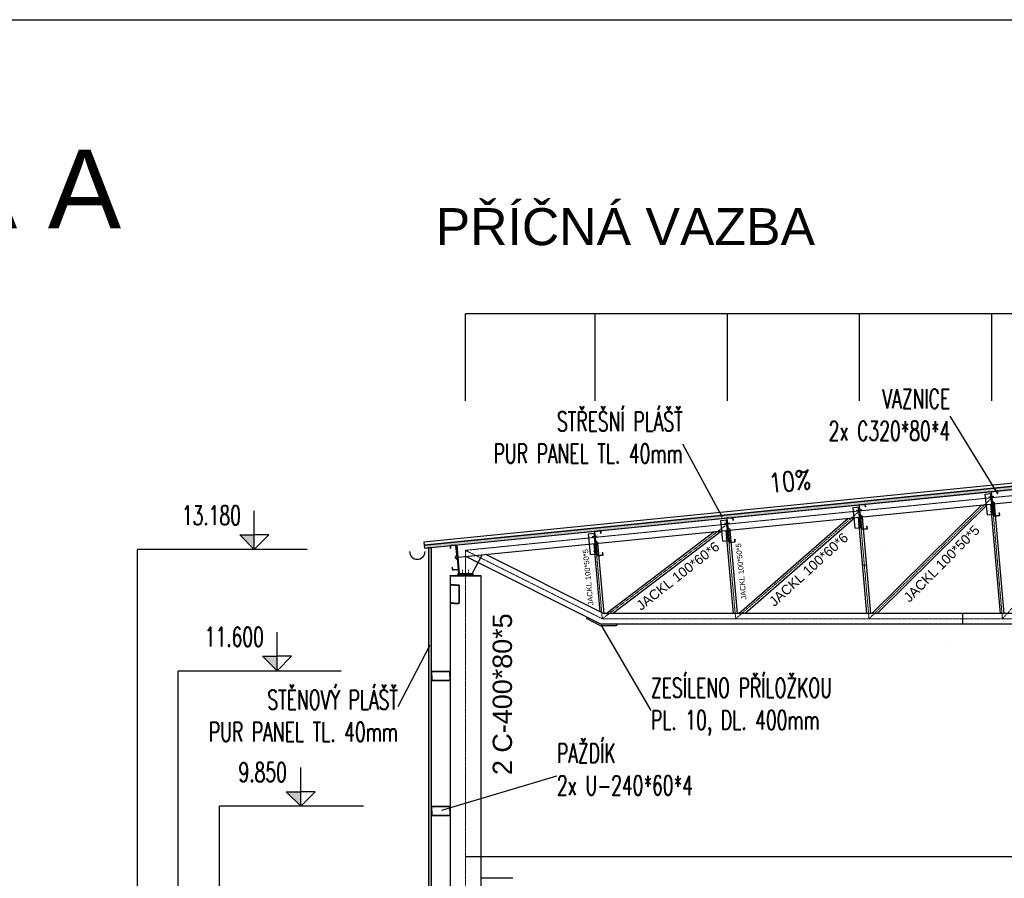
# Model space of a CAD drawing. Header units: millimetres. Extents: x -1190408159 to 361788912, y -2544212749 to 93633750.
# Tile 46 of 69: x 239797 to 252304, y -36222 to -25311. Entities that reach past the tile are written whole.
import ezdxf
from ezdxf.enums import TextEntityAlignment as Align

# ---------------------------------------------------------------- set-up
doc = ezdxf.new("R2010")
doc.units = ezdxf.units.MM
doc.header["$PDSIZE"] = -1
doc.linetypes.add('DASHDOT', pattern=[25.4, 12.7, -6.35, 0, -6.35])
doc.linetypes.add('HIDDEN2', pattern=[0.1875, 0.125, -0.0625])
for name, color, linetype in [('CKTEXTY_MALE', 6, 'Continuous'), ('CSPROFILY_POHLEDY', 7, 'Continuous'), ('CSPROFILY_SKRYTE', 6, 'HIDDEN2'), ('KOTY', 3, 'Continuous'), ('KOTY-VYSKA', 7, 'Continuous'), ('POPIS', 7, 'Continuous'), ('SRAFY', 9, 'Continuous'), ('SUMA', 7, 'Continuous'), ('ŠRAFY', 8, 'Continuous')]:
    doc.layers.add(name, color=color, linetype=linetype)
doc.layers.add('OSY', color=4, linetype='DASHDOT', lineweight=18)
doc.styles.add('100', font='romans.shx', dxfattribs={"width": 0.65, "height": 0.25})
doc.styles.add('50', font='romans.shx', dxfattribs={"width": 0.65, "height": 0.125})
doc.styles.add('ARIAL', font='ARIAL.TTF', dxfattribs={"height": 1000})
doc.styles.add('S2_5', font='ROMANS.shx', dxfattribs={"width": 0.65, "height": 2.5})
doc.dimstyles.new('100', dxfattribs={"dimscale": 0.1, "dimtxt": 1, "dimasz": 1, "dimexe": 1, "dimexo": 5, "dimgap": 1, "dimtad": 1, "dimdec": 0, "dimlfac": 1000, "dimrnd": 1, "dimdsep": 46, "dimtxsty": '100', "dimblk": 'lin_kot', "dimcen": 0, "dimclrd": 256, "dimclre": 256, "dimaunit": 2, "dimadec": 3, "dimazin": 0, "dimtfac": 1, "dimtdec": 0, "dimtix": 1, "dimtmove": 2, "dimatfit": 3, "dimldrblk": 'sip_kot', "dimfxl": 1, "dimtvp": 2.5, "dimtolj": 1, "dimtzin": 0, "dimarcsym": 0})

# ---------------------------------------------------------------- blocks, each defined once
blk = doc.blocks.new('lin_kot')
at = {"linetype": 'Continuous'}
for q in [(-1, 0), (1, 0)]:
    blk.add_line((0, 0), q, dxfattribs=at)
for points in [[(0, 0), (-1, -1)], [(0, 0), (1, 1)]]:
    blk.add_lwpolyline(points, dxfattribs=at)
blk = doc.blocks.new('sip_kot')
at = {"linetype": 'Continuous'}
blk.add_lwpolyline([(0, 0, 0, 0.7, 0), (-3, 0, 0.7, 0.7, 0)], format="xyseb", dxfattribs=at)
blk = doc.blocks.new('*D1343')
at = {"layer": 'Defpoints', "color": 0, "lineweight": 80, "transparency": 16777216}
for p in [(245459, -35944), (269224, -35944), (269224, -35944)]:
    blk.add_point(p, dxfattribs=at)
at = {"layer": 'KOTY', "lineweight": -2, "transparency": 16777216}
for p, q in [((245459, -35944), (245459, -35944)), ((245459, -35944), (269224, -35944)), ((269224, -35944), (269224, -35944))]:
    blk.add_line(p, q, dxfattribs=at)
at = {"layer": 'KOTY', "lineweight": -2, "transparency": 16777216, "xscale": 0.1, "yscale": 0.1, "zscale": 0.1, "rotation": 180}
blk.add_blockref('lin_kot', (245459, -35944), dxfattribs=at)
at = {"layer": 'KOTY', "lineweight": -2, "transparency": 16777216, "xscale": 0.1, "yscale": 0.1, "zscale": 0.1}
blk.add_blockref('lin_kot', (269224, -35944), dxfattribs=at)
at = {"layer": 'KOTY', "color": 0, "transparency": 16777216, "insert": (257341, -35944), "char_height": 0.25, "attachment_point": 5, "style": '100'}
blk.add_mtext('\\A1;23765000', dxfattribs=at)
blk = doc.blocks.new('Vaznice')
at = {"layer": 'SUMA'}
for p, q in [((118, 37), (118, -78)), ((122, -78), (122, 37)), ((194, 37), (194, 11)), ((198, 37), (198, 11)), ((198, 37), (198, 11)), ((122, -88), (141, -107)), ((122, -140), (141, -121)), ((125, -85), (144, -104)), ((125, -143), (144, -124)), ((118, -265), (118, -150)), ((122, -150), (122, -265)), ((194, -265), (194, -239)), ((198, -265), (198, -239)), ((198, -265), (198, -239))]:
    blk.add_line(p, q, dxfattribs=at)
at = {"layer": 'SUMA', "color": 7, "linetype": 'Continuous'}
for p, q in [((127, 46), (189, 46)), ((127, 42), (189, 42)), ((194, 11), (198, 11)), ((194, -239), (198, -239)), ((127, -270), (189, -270)), ((127, -274), (189, -274))]:
    blk.add_line(p, q, dxfattribs=at)
for centre, radius, start, end in [((127, 37), 9, 90, 180), ((127, 37), 5, 90, 180), ((127, -265), 9, 180, 270), ((127, -265), 5, 180, 270)]:
    blk.add_arc(centre, radius, start, end, dxfattribs=at)
at = {"layer": 'SUMA'}
for centre, radius, start, end in [((189, 37), 9, 0, 90), ((189, 37), 5, 0, 90), ((132, -78), 14, 180, 224.9113), ((132, -78), 10, 180, 224.9113), ((134, -114), 10, 0, 44.9113), ((134, -114), 10, 315.0887, 0), ((134, -114), 14, 0, 44.4153), ((134, -114), 14, 315.5847, 0), ((132, -150), 14, 135.0887, 180), ((132, -150), 10, 135.0887, 180), ((189, -265), 9, 270, 0), ((189, -265), 5, 270, 0)]:
    blk.add_arc(centre, radius, start, end, dxfattribs=at)
blk = doc.blocks.new('A$C3FF1313D')
at = {"layer": 'CSPROFILY_POHLEDY'}
blk.add_line((17, -2), (17, -2), dxfattribs=at)
blk.add_line((17, -2), (17, -2), dxfattribs=at)
blk.add_line((17, -2), (17, -2), dxfattribs=at)
blk.add_line((17, -2), (17, -2), dxfattribs=at)
blk.add_line((17, -2), (17, -2), dxfattribs=at)
at = {"layer": 'OSY', "color": 1}
blk.add_line((17, -2), (17, -2), dxfattribs=at)
blk.add_line((17, -2), (17, -2), dxfattribs=at)
at = {"layer": 'SUMA', "color": 1}
blk.add_line((17, -2), (17, -2), dxfattribs=at)
blk.add_line((17, -2), (17, -2), dxfattribs=at)
blk.add_line((17, -2), (17, -2), dxfattribs=at)
blk.add_line((17, -2), (17, -2), dxfattribs=at)
at = {"layer": 'SUMA', "xscale": -0.001000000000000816, "yscale": 0.000999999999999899, "zscale": 0.001, "rotation": 354.9999772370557}
blk.add_blockref('Vaznice', (17, -2), dxfattribs=at)
blk = doc.blocks.new('A$C7C5A5B29')
at = {"layer": 'SUMA'}
for p, q in [((0.111, 0), (-0.111, 0)), ((-0.12, -0.06), (-0.12, -0.009)), ((-0.116, -0.06), (-0.12, -0.06)), ((-0.116, -0.06), (-0.116, -0.009)), ((0.111, -0.004), (-0.111, -0.004)), ((0.116, -0.06), (0.116, -0.009)), ((0.12, -0.06), (0.116, -0.06)), ((0.12, -0.06), (0.12, -0.009))]:
    blk.add_line(p, q, dxfattribs=at)
for centre, radius, start, end in [((-0.111, -0.009), 0.009, 90, 180), ((0.111, -0.009), 0.009, 0, 90), ((-0.111, -0.009), 0.005, 90, 180), ((0.111, -0.009), 0.005, 0, 90)]:
    blk.add_arc(centre, radius, start, end, dxfattribs=at)
blk = doc.blocks.new('A$C702019A3')
at = {"layer": 'SUMA', "xscale": -1, "rotation": 174.2894068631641}
blk.add_blockref('Vaznice', (-145, -261), dxfattribs=at)
blk = doc.blocks.new('*D1347')
at = {"layer": 'Defpoints', "color": 0, "lineweight": 80, "transparency": 16777216}
for p in [(252145, -29048), (252145, -30157), (253825, -30157)]:
    blk.add_point(p, dxfattribs=at)
at = {"layer": 'KOTY', "lineweight": -2, "transparency": 16777216}
for p, q in [((252145, -30156), (252145, -29048)), ((253825, -29048), (252145, -29048)), ((253825, -30156), (253825, -29048))]:
    blk.add_line(p, q, dxfattribs=at)
at = {"layer": 'KOTY', "lineweight": -2, "transparency": 16777216, "xscale": 0.1, "yscale": 0.1, "zscale": 0.1, "rotation": 180}
blk.add_blockref('lin_kot', (252145, -29048), dxfattribs=at)
at = {"layer": 'KOTY', "lineweight": -2, "transparency": 16777216, "xscale": 0.1, "yscale": 0.1, "zscale": 0.1}
blk.add_blockref('lin_kot', (253825, -29048), dxfattribs=at)
at = {"layer": 'KOTY', "color": 0, "transparency": 16777216, "insert": (252985, -29048), "char_height": 0.25, "attachment_point": 5, "style": '100'}
blk.add_mtext('\\A1;1679720', dxfattribs=at)
blk = doc.blocks.new('*D1348')
at = {"layer": 'Defpoints', "color": 0, "lineweight": 80, "transparency": 16777216}
for p in [(250466, -29048), (250466, -30157), (252145, -30157)]:
    blk.add_point(p, dxfattribs=at)
at = {"layer": 'KOTY', "lineweight": -2, "transparency": 16777216}
for p, q in [((250466, -30156), (250466, -29048)), ((252145, -29048), (250466, -29048)), ((252145, -30156), (252145, -29048))]:
    blk.add_line(p, q, dxfattribs=at)
at = {"layer": 'KOTY', "lineweight": -2, "transparency": 16777216, "xscale": 0.1, "yscale": 0.1, "zscale": 0.1, "rotation": 180}
blk.add_blockref('lin_kot', (250466, -29048), dxfattribs=at)
at = {"layer": 'KOTY', "lineweight": -2, "transparency": 16777216, "xscale": 0.1, "yscale": 0.1, "zscale": 0.1}
blk.add_blockref('lin_kot', (252145, -29048), dxfattribs=at)
at = {"layer": 'KOTY', "color": 0, "transparency": 16777216, "insert": (251305, -29048), "char_height": 0.25, "attachment_point": 5, "style": '100'}
blk.add_mtext('\\A1;1679720', dxfattribs=at)
blk = doc.blocks.new('*D1349')
at = {"layer": 'Defpoints', "color": 0, "lineweight": 80, "transparency": 16777216}
for p in [(248786, -29048), (248786, -30157), (250466, -30157)]:
    blk.add_point(p, dxfattribs=at)
at = {"layer": 'KOTY', "lineweight": -2, "transparency": 16777216}
for p, q in [((248786, -30156), (248786, -29048)), ((250465, -29048), (248786, -29048)), ((250466, -30156), (250466, -29048))]:
    blk.add_line(p, q, dxfattribs=at)
at = {"layer": 'KOTY', "lineweight": -2, "transparency": 16777216, "xscale": 0.1, "yscale": 0.1, "zscale": 0.1, "rotation": 180}
blk.add_blockref('lin_kot', (248786, -29048), dxfattribs=at)
at = {"layer": 'KOTY', "lineweight": -2, "transparency": 16777216, "xscale": 0.1, "yscale": 0.1, "zscale": 0.1}
blk.add_blockref('lin_kot', (250466, -29048), dxfattribs=at)
at = {"layer": 'KOTY', "color": 0, "transparency": 16777216, "insert": (249626, -29048), "char_height": 0.25, "attachment_point": 5, "style": '100'}
blk.add_mtext('\\A1;1679720', dxfattribs=at)
blk = doc.blocks.new('*D1350')
at = {"layer": 'Defpoints', "color": 0, "lineweight": 80, "transparency": 16777216}
for p in [(247106, -29048), (247106, -30157), (248786, -30157)]:
    blk.add_point(p, dxfattribs=at)
at = {"layer": 'KOTY', "lineweight": -2, "transparency": 16777216}
for p, q in [((247106, -30156), (247106, -29048)), ((248786, -29048), (247106, -29048)), ((248786, -30156), (248786, -29048))]:
    blk.add_line(p, q, dxfattribs=at)
at = {"layer": 'KOTY', "lineweight": -2, "transparency": 16777216, "xscale": 0.1, "yscale": 0.1, "zscale": 0.1, "rotation": 180}
blk.add_blockref('lin_kot', (247106, -29048), dxfattribs=at)
at = {"layer": 'KOTY', "lineweight": -2, "transparency": 16777216, "xscale": 0.1, "yscale": 0.1, "zscale": 0.1}
blk.add_blockref('lin_kot', (248786, -29048), dxfattribs=at)
at = {"layer": 'KOTY', "color": 0, "transparency": 16777216, "insert": (247946, -29048), "char_height": 0.25, "attachment_point": 5, "style": '100'}
blk.add_mtext('\\A1;1679720', dxfattribs=at)
blk = doc.blocks.new('*D1351')
at = {"layer": 'Defpoints', "color": 0, "lineweight": 80, "transparency": 16777216}
for p in [(245459, -29048), (245459, -30157), (247106, -30157)]:
    blk.add_point(p, dxfattribs=at)
at = {"layer": 'KOTY', "lineweight": -2, "transparency": 16777216}
for p, q in [((245459, -30156), (245459, -29048)), ((247106, -29048), (245459, -29048)), ((247106, -30156), (247106, -29048))]:
    blk.add_line(p, q, dxfattribs=at)
at = {"layer": 'KOTY', "lineweight": -2, "transparency": 16777216, "xscale": 0.1, "yscale": 0.1, "zscale": 0.1, "rotation": 180}
blk.add_blockref('lin_kot', (245459, -29048), dxfattribs=at)
at = {"layer": 'KOTY', "lineweight": -2, "transparency": 16777216, "xscale": 0.1, "yscale": 0.1, "zscale": 0.1}
blk.add_blockref('lin_kot', (247106, -29048), dxfattribs=at)
at = {"layer": 'KOTY', "color": 0, "transparency": 16777216, "insert": (246282, -29048), "char_height": 0.25, "attachment_point": 5, "style": '100'}
blk.add_mtext('\\A1;1647380', dxfattribs=at)
blk = doc.blocks.new('A$C0B455823')
at = {"layer": 'SRAFY', "color": 1}
for p, q in [((-13, -134), (13, 134)), ((-5, -135), (21, 134)), ((93, 126), (13, 134)), ((47, 91), (-20, 98)), ((17, 85), (9, 86)), ((18, 103), (10, 103)), ((66, -142), (93, 126)), ((28, -98), (-39, -92)), ((-2, -104), (-10, -103)), ((-1, -86), (-9, -86)), ((66, -142), (-13, -134))]:
    blk.add_line(p, q, dxfattribs=at)
at = {"layer": 'SRAFY', "color": 1, "xscale": -0.9999999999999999, "rotation": 354.2894068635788}
blk.add_blockref('Vaznice', (129, 102), dxfattribs=at)
blk = doc.blocks.new('*D1355')
at = {"layer": 'Defpoints', "color": 0, "lineweight": 80, "transparency": 16777216}
for p in [(242334, -35305), (244164, -35305), (243101, -45105)]:
    blk.add_point(p, dxfattribs=at)
at = {"layer": 'KOTY', "lineweight": -2, "transparency": 16777216}
for p, q in [((244164, -35305), (242333, -35305)), ((242334, -45105), (242334, -35305)), ((243100, -45105), (242333, -45105))]:
    blk.add_line(p, q, dxfattribs=at)
at = {"layer": 'KOTY', "lineweight": -2, "transparency": 16777216, "xscale": 0.1, "yscale": 0.1, "zscale": 0.1}
for p, rotation in [((242334, -35305), 90), ((242334, -45105), 270)]:
    blk.add_blockref('lin_kot', p, dxfattribs=dict(at, rotation=rotation))
at = {"layer": 'KOTY', "color": 0, "transparency": 16777216, "insert": (242333, -40205), "char_height": 0.25, "attachment_point": 5, "rotation": 90, "style": '100'}
blk.add_mtext('\\A1;9800000', dxfattribs=at)
blk = doc.blocks.new('*D1356')
at = {"layer": 'Defpoints', "color": 0, "lineweight": 80, "transparency": 16777216}
for p in [(241293, -32042), (243448, -32042), (242060, -45105)]:
    blk.add_point(p, dxfattribs=at)
at = {"layer": 'KOTY', "lineweight": -2, "transparency": 16777216}
for p, q in [((243448, -32042), (241293, -32042)), ((241293, -45105), (241293, -32042)), ((242059, -45105), (241293, -45105))]:
    blk.add_line(p, q, dxfattribs=at)
at = {"layer": 'KOTY', "lineweight": -2, "transparency": 16777216, "xscale": 0.1, "yscale": 0.1, "zscale": 0.1}
for p, rotation in [((241293, -32042), 90), ((241293, -45105), 270)]:
    blk.add_blockref('lin_kot', p, dxfattribs=dict(at, rotation=rotation))
at = {"layer": 'KOTY', "color": 0, "transparency": 16777216, "insert": (241293, -38574), "char_height": 0.25, "attachment_point": 5, "rotation": 90, "style": '100'}
blk.add_mtext('\\A1;13062917', dxfattribs=at)
blk = doc.blocks.new('*D1357')
at = {"layer": 'Defpoints', "color": 0, "lineweight": 80, "transparency": 16777216}
for p in [(241809, -33590), (243882, -33590), (242576, -45105)]:
    blk.add_point(p, dxfattribs=at)
at = {"layer": 'KOTY', "lineweight": -2, "transparency": 16777216}
for p, q in [((243882, -33590), (241809, -33590)), ((241809, -45105), (241809, -33590)), ((242576, -45105), (241809, -45105))]:
    blk.add_line(p, q, dxfattribs=at)
at = {"layer": 'KOTY', "lineweight": -2, "transparency": 16777216, "xscale": 0.1, "yscale": 0.1, "zscale": 0.1}
for p, rotation in [((241809, -33590), 90), ((241809, -45105), 270)]:
    blk.add_blockref('lin_kot', p, dxfattribs=dict(at, rotation=rotation))
at = {"layer": 'KOTY', "color": 0, "transparency": 16777216, "insert": (241809, -39348), "char_height": 0.25, "attachment_point": 5, "rotation": 90, "style": '100'}
blk.add_mtext('\\A1;11515000', dxfattribs=at)
blk = doc.blocks.new('vys_kota')
at = {"linetype": 'Continuous'}
for p, q in [((0, 0), (0, 5.01)), ((0, 0), (-1.88, 1.88)), ((-1.88, 1.88), (0, 1.88)), ((1.88, 1.88), (0, 1.88)), ((0, 0), (1.88, 1.88))]:
    blk.add_line(p, q, dxfattribs=at)
for points in [[(0, 1.88), (0, 0), (1.88, 1.88)], [(0, 0), (1.88, 1.88), (0, 1.88), (0, 0)]]:
    blk.add_solid(points, dxfattribs=at)
at = {"color": 7, "linetype": 'Continuous', "style": 'S2_5', "width": 0.65}
blk.add_attdef('VYSKA', (1.57, 3.17), '', height=2.5, dxfattribs=at)
blk = doc.blocks.new('*D1358')
at = {"layer": 'Defpoints', "color": 0, "lineweight": 80, "transparency": 16777216}
for p in [(251930, -32855), (251773, -32992), (251930, -32992)]:
    blk.add_point(p, dxfattribs=at)
at = {"layer": 'KOTY', "lineweight": -2, "transparency": 16777216}
for p, q in [((251930, -32855), (251773, -32855)), ((251773, -32855), (251773, -32992)), ((251930, -32992), (251773, -32992))]:
    blk.add_line(p, q, dxfattribs=at)
at = {"layer": 'KOTY', "lineweight": -2, "transparency": 16777216, "xscale": 0.1, "yscale": 0.1, "zscale": 0.1}
for p, rotation in [((251773, -32855), 90), ((251773, -32992), 270)]:
    blk.add_blockref('lin_kot', p, dxfattribs=dict(at, rotation=rotation))
at = {"layer": 'KOTY', "color": 0, "transparency": 16777216, "insert": (251572, -33254), "char_height": 0.25, "attachment_point": 5, "rotation": 90, "style": '100'}
blk.add_mtext('\\A1;137200', dxfattribs=at)
blk = doc.blocks.new('*D1359')
at = {"layer": 'Defpoints', "color": 0, "lineweight": 80, "transparency": 16777216}
for p in [(250502, -32246), (250502, -32246), (250550, -32242)]:
    blk.add_point(p, dxfattribs=at)
at = {"layer": 'KOTY', "lineweight": -2, "transparency": 16777216}
for p, q in [((250550, -32242), (250502, -32246)), ((250502, -32246), (250502, -32246)), ((250550, -32242), (250550, -32242))]:
    blk.add_line(p, q, dxfattribs=at)
at = {"layer": 'KOTY', "lineweight": -2, "transparency": 16777216, "xscale": 0.1, "yscale": 0.1, "zscale": 0.1}
for p, rotation in [((250502, -32246), 185.0000227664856), ((250550, -32242), 5.000022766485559)]:
    blk.add_blockref('lin_kot', p, dxfattribs=dict(at, rotation=rotation))
at = {"layer": 'KOTY', "color": 0, "transparency": 16777216, "insert": (250790, -32053), "char_height": 0.25, "attachment_point": 5, "rotation": 5, "style": '100'}
blk.add_mtext('\\A1;49000', dxfattribs=at)

msp = doc.modelspace()

# ---------------------------------------------------------------- hatches: boundary and pattern name
at = {"layer": 'ŠRAFY'}
h = msp.add_hatch(dxfattribs=at)
h.set_pattern_fill('HONEY', color=8, scale=147, angle=281.350938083, style=0)
h.set_pattern_definition([(275.7105931, (221550.708, 2295237.818), (18.57681371, -25.84228831), [18.375, -36.75]), (35.7105931, (221550.708, 2295237.818), (13.09167131, 29.00913675), [18.375, -36.75]), (335.7105931, (221550.708, 2295237.818), (31.66848502, 3.16684844), [-36.75, 18.375])])
h.paths.add_polyline_path([(244935.467, -31988.1739), (244939.36755, -32027.17936), (257341.26755, -30786.98936), (257337.367, -30747.98389)])
h = msp.add_hatch(dxfattribs=at)
h.set_pattern_fill('HONEY', color=8, scale=147, angle=360, style=0)
h.set_pattern_definition([(360, (-3074287.424, 175276.119), (27.5625, 15.913216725), [18.375, -36.75]), (120, (-3074287.424, 175276.119), (-27.56249994, 15.91321683), [18.375, -36.75]), (60, (-3074287.424, 175276.119), (6e-08, 31.826433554), [-36.75, 18.375])])
h.paths.add_polyline_path([(244988.36755, -44849.92353), (245027.56755, -44849.92353), (245027.56755, -32022.27936), (244988.36755, -32022.27936)])

# ---------------------------------------------------------------- linework, layer by layer
for p, q in [((244935.467, -31988.1739), (257337.367, -30747.98389)), ((244939.36755, -32027.17936), (257341.26755, -30786.98936)), ((245364.26201, -32142.27197), (257329.50755, -30945.74741)), ((250620.15018, -32855.18039), (252017.57858, -31476.94031)), ((250689.93069, -32855.18039), (252095.23262, -31469.17491)), ((252127.76083, -31465.92208), (252249.30574, -32855.18039)), ((252176.5214, -31461.04603), (252298.49291, -32855.18039)), ((249007.20306, -32855.18039), (250405.47374, -31638.15079)), ((250448.04083, -31633.89408), (250554.89002, -32855.18039)), ((250496.8014, -31629.01803), (250604.0772, -32855.18039)), ((248932.56818, -32855.18039), (250321.15082, -31646.58309)), ((247246.7137, -32855.18039), (248619.08795, -31816.78937)), ((247327.92254, -32855.18039), (248712.66414, -31807.43175)), ((248768.32083, -31801.86608), (248860.47431, -32855.18039)), ((248817.0814, -31796.99003), (248909.66149, -32855.18039)), ((245340.85873, -31987.03024), (245372.22229, -32352.32739)), ((245348.65982, -31986.25013), (245380.36755, -32352.32739)), ((247088.60083, -31969.83808), (247163.91548, -32830.68458)), ((247137.3614, -31964.96203), (247215.24577, -32855.18039)), ((247180.44623, -32992.38039), (245462.23094, -32132.47507)), ((247212.86165, -32855.18039), (245717.73785, -32106.92438)), ((245262.76755, -32379.76739), (245262.76755, -45938.18039)), ((245654.76755, -32379.76739), (245654.76755, -37314.18039)), ((257341.26755, -32855.18039), (247212.86165, -32855.18039)), ((247005.17106, -32904.66143), (246996.39916, -32922.18895)), ((247175.81545, -33011.98039), (246996.39916, -32922.18895)), ((247376.44623, -33011.98039), (247175.81545, -33011.98039)), ((257341.26755, -32992.38039), (247180.44623, -32992.38039)), ((247376.44623, -32992.38039), (247376.44623, -33011.98039))]:
    msp.add_line(p, q)
at = {"layer": 'CSPROFILY_SKRYTE'}
for p, q in [((245408.78755, -32352.32739), (245408.78755, -32371.92739)), ((245430.34755, -32352.32739), (245430.34755, -32371.92739)), ((245487.18755, -32352.32739), (245487.18755, -32371.92739)), ((245508.74755, -32352.32739), (245508.74755, -32371.92739))]:
    msp.add_line(p, q, dxfattribs=at)
at = {"layer": 'KOTY'}
msp.add_line((246059.64171, -36221.73884), (245654.76742, -36221.73883), dxfattribs=at)
at = {"layer": 'KOTY', "color": 5}
msp.add_lwpolyline([(197334.27297, -25311.48867), (294147.89391, -25311.48867), (294147.89391, -51821.74552), (197334.27297, -51821.74552)], close=True, dxfattribs=at)
at = {"layer": 'KOTY'}
msp.add_lwpolyline([(248983.03976, -31431.1989, 0, 88.2, 0), (249169.77891, -31412.52499, 0, 0, 0), (249916.31593, -31335.03178, 0, 0, 0)], format="xyseb", dxfattribs=at)
at = {"layer": 'OSY', "ltscale": 0.3}
for p, q in [((245458.76755, -32054.03039), (257341.26755, -30865.78039)), ((252279.90107, -32923.78039), (253825.02755, -31217.40439)), ((250585.48536, -32923.78039), (252145.30755, -31385.37639)), ((252145.30755, -31385.37639), (252279.90107, -32923.78039)), ((248891.06965, -32923.78039), (250465.58755, -31553.34839)), ((250465.58755, -31553.34839), (250585.48536, -32923.78039)), ((247196.65394, -32923.78039), (248785.86755, -31721.32039)), ((248785.86755, -31721.32039), (248891.06965, -32923.78039)), ((247106.14755, -31889.29239), (247196.65394, -32923.78039)), ((245458.76755, -32054.03039), (245458.76755, -47665.57983)), ((247196.65394, -32923.78039), (245458.76755, -32054.03039)), ((257341.26755, -32923.78039), (247196.65394, -32923.78039))]:
    msp.add_line(p, q, dxfattribs=at)
at = {"layer": 'OSY'}
for p, q in [((245419.56755, -32303.32739), (245419.56755, -32381.72739)), ((245497.96755, -32303.32739), (245497.96755, -32381.72739))]:
    msp.add_line(p, q, dxfattribs=at)
at = {"layer": 'SUMA'}
for p, q in [((245378.40755, -31983.27536), (245378.40755, -31983.27536)), ((245543.88558, -32352.32739), (245669.82086, -32111.71608)), ((245262.76755, -32379.76739), (245654.76755, -32379.76739))]:
    msp.add_line(p, q, dxfattribs=at)
for points in [[(245654.76755, -32379.76739), (245262.76755, -32379.76739), (245262.76755, -32371.92739), (245654.76755, -32371.92739)], [(245360.76755, -32362.12739), (245556.76755, -32362.12739), (245556.76755, -32352.32739), (245360.76755, -32352.32739)], [(245360.76755, -32371.92739), (245556.76755, -32371.92739), (245556.76755, -32362.12739), (245360.76755, -32362.12739)]]:
    msp.add_lwpolyline(points, close=True, dxfattribs=at)
at = {"layer": 'ŠRAFY', "color": 6}
for points in [[(244931.61873, -31949.16322), (244935.51928, -31988.16868), (257337.41928, -30747.97868), (257333.51873, -30708.97322)], [(244935.467, -31988.1739), (244939.36755, -32027.17936), (257341.26755, -30786.98936), (257337.367, -30747.98389)], [(244988.36755, -44849.92353), (245027.56755, -44849.92353), (245027.56755, -32022.27936), (244988.36755, -32022.27936)]]:
    msp.add_lwpolyline(points, close=True, dxfattribs=at)
at = {"layer": 'ŠRAFY'}
msp.add_arc((244847.22231, -32069.95091), 98, 180, 0, dxfattribs=at)

# ---------------------------------------------------------------- block references
for name, p, xscale, yscale, zscale, rotation in [('A$C3FF1313D', (252146.08967, -31394.31599), -0.9800000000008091, 0.9799999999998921, 0.98, 359.2894296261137), ('A$C3FF1313D', (250466.36967, -31562.28799), -0.9800000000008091, 0.9799999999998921, 0.98, 359.2894296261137), ('A$C3FF1313D', (248786.64967, -31730.25999), -0.9800000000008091, 0.9799999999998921, 0.98, 359.2894296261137), ('A$C3FF1313D', (247106.92967, -31898.23199), -0.9800000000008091, 0.9799999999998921, 0.98, 359.2894296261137), ('A$C7C5A5B29', (245262.76755, -32610.18039), 980, 980, 980, 89.99999999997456), ('A$C7C5A5B29', (245380.36755, -32610.18039), -980, 980, 980, 270), ('A$C7C5A5B29', (245145.16755, -33707.78039), 980, 980, 980, 179.9999999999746), ('A$C7C5A5B29', (245145.16755, -35422.78039), 980, 980, 980, 179.9999999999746)]:
    msp.add_blockref(name, p, dxfattribs=dict(xscale=xscale, yscale=yscale, zscale=zscale, rotation=rotation))
for name, p, xscale, yscale, zscale in [('A$C702019A3', (245340.85873, -31987.03024), -0.98, 0.98, 0.98), ('A$C7C5A5B29', (245145.16755, -33590.18039), -980, 980, 980), ('A$C7C5A5B29', (245145.16755, -35305.18039), -980, 980, 980)]:
    msp.add_blockref(name, p, dxfattribs=dict(xscale=xscale, yscale=yscale, zscale=zscale))
at = {"layer": 'KOTY', "zscale": 0.98}
for p, xscale, yscale in [((252153.10709, -31463.37176), -0.9800000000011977, 0.9799999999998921), ((250473.38709, -31631.34376), -0.9800000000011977, 0.9799999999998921), ((248793.66709, -31799.31576), -0.98, 0.98), ((247113.94709, -31967.28776), -0.9800000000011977, 0.9799999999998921)]:
    msp.add_blockref('A$C0B455823', p, dxfattribs=dict(at, xscale=xscale, yscale=yscale))
at = {"layer": 'KOTY-VYSKA'}
ref = msp.add_blockref('vys_kota', (242775.39989, -32042.26322), dxfattribs=dict(at, xscale=-98, yscale=98, zscale=98))
ref.add_attrib('VYSKA', '13.180', (241855.64283, -31731.80902), dxfattribs={"layer": '0', "color": 7, "linetype": 'Continuous', "height": 245, "style": 'S2_5', "width": 0.65})
ref = msp.add_blockref('vys_kota', (243066.9246, -33585.08581), dxfattribs=dict(at, xscale=-98, yscale=98, zscale=98))
ref.add_attrib('VYSKA', '11.600', (242147.16753, -33274.63161), dxfattribs={"layer": '0', "color": 7, "linetype": 'Continuous', "height": 245, "style": 'S2_5', "width": 0.65})
ref = msp.add_blockref('vys_kota', (243366.56083, -35305.18039), dxfattribs=dict(at, xscale=-98, yscale=98, zscale=98))
ref.add_attrib('VYSKA', '9.850', (242575.72043, -34994.72619), dxfattribs={"layer": '0', "color": 7, "linetype": 'Continuous', "height": 245, "style": 'S2_5', "width": 0.65})

# ---------------------------------------------------------------- texts
at = {"layer": 'CKTEXTY_MALE', "color": 2, "style": 'ARIAL'}
msp.add_text('PŘÍČNÁ VAZBA ', height=470.4, dxfattribs=at).set_placement((245080.42677, -28176.54501))
at = {"layer": 'CKTEXTY_MALE', "color": 7, "style": 'ARIAL'}
for s, height, rotation, p in [('JACKL 100*50*5', 122.5, 45.283130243, (251507.21895, -32223.89153)), ('JACKL 100*60*6', 122.5, 42.347357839, (249816.84626, -32297.64855)), ('JACKL 100*60*6', 122.5, 38.230221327, (248156.45577, -32379.73969)), ('JACKL 100*50*5', 68.6, 95.661529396, (248959.47216, -32322.77261)), ('JACKL 100*50*5', 68.6, 95.661529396, (247016.31407, -32397.53003)), ('2 C-400*80*5', 245, 90, (245927.32611, -33882.77787))]:
    msp.add_text(s, height=height, rotation=rotation, dxfattribs=at).set_placement(p, align=Align.MIDDLE_CENTER)
at = {"layer": 'POPIS', "style": 'ARIAL'}
msp.add_text('HALA A', height=1000, dxfattribs=at).set_placement((236116.664, -26962.31711), align=Align.TOP_LEFT)
at = {"layer": 'POPIS', "style": '50', "width": 0.8}
msp.add_text('10%', height=245, rotation=5.858731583, dxfattribs=at).set_placement((249324.42367, -31325.19637))
at = {"layer": 'POPIS', "char_height": 245, "style": '50'}
for s, insert, attachment_point in [('{\\Fromans.shx|c238;VAZNICE\\P2x C320*80*4}', (251615.59449, -30005.6353), 3), ('{\\Fromans.shx|c238;STŘEŠNÍ PLÁŠŤ \\PPUR PANEL TL. 40mm}', (248218.21412, -30293.52909), 3), ('{\\Fromans.shx|c238;ZESÍLENO PŘÍLOŽKOU \\PPL. 10, DL. 400mm}', (247815.12033, -33678.96527), 1), ('{\\Fromans.shx|c238;STĚNOVÝ PLÁŠŤ \\PPUR PANEL TL. 40mm}', (244601.29857, -33830.63451), 3), ('{\\Fromans.shx|c238;PAŽDÍK\\P2x U-240*60*4}', (246620.55105, -34509.99809), 1)]:
    msp.add_mtext(s, dxfattribs=dict(at, insert=insert, attachment_point=attachment_point))

# ---------------------------------------------------------------- dimensions: what is measured, and where the dimension line sits
at = {"layer": 'KOTY'}
for base, p1, p2, angle, picture, middle in [((245458.76755, -29047.94606), (247106.14755, -30156.50438), (245458.76755, -30156.50438), 180, '*D1351', (246282.45755, -29047.72106)), ((247106.14755, -29047.94606), (248785.86755, -30156.50438), (247106.14755, -30156.50438), 180, '*D1350', (247946.00755, -29047.72106)), ((248785.86755, -29047.94606), (250465.58755, -30156.50438), (248785.86755, -30156.50438), 180, '*D1349', (249625.72755, -29047.72106)), ((250465.58755, -29047.94606), (252145.30755, -30156.50438), (250465.58755, -30156.50438), 180, '*D1348', (251305.44755, -29047.72106)), ((252145.30755, -29047.94606), (253825.02755, -30156.50438), (252145.30755, -30156.50438), 180, '*D1347', (252985.16755, -29047.72106)), ((241292.83665, -32042.26322), (242059.99793, -45105.18039), (243448.03398, -32042.26322), 90, '*D1356', (241292.61165, -38573.7218)), ((241809.33684, -33590.18039), (242576.49811, -45105.18039), (243882.08827, -33590.18039), 90, '*D1357', (241809.11184, -39347.68039)), ((242333.58912, -35305.18039), (243100.75039, -45105.18039), (244164.0354, -35305.18039), 90, '*D1355', (242333.36412, -40205.18039))]:
    dim = msp.add_linear_dim(base=base, p1=p1, p2=p2, angle=angle, dimstyle='100', dxfattribs=at)
    dim.commit()
    dim.dimension.update_dxf_attribs({"geometry": picture, "text_midpoint": middle})
for base, p1, p2, angle, picture, middle, dimtype in [((250501.62576, -32246.36986), (250550.4393, -32242.09921), (250501.62576, -32246.36986), 185.000022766, '*D1359', (250790.14889, -32052.89975), 161), ((251772.61874, -32992.38039), (251930.45301, -32855.18039), (251930.45301, -32992.38039), 90, '*D1358', (251572.31625, -33254.25917), 160)]:
    dim = msp.add_linear_dim(base=base, p1=p1, p2=p2, angle=angle, dimstyle='100', dxfattribs=at)
    dim.commit()
    dim.dimension.update_dxf_attribs({"geometry": picture, "text_midpoint": middle, "dimtype": dimtype})
dim = msp.add_linear_dim(base=(269223.76755, -35944.46408), p1=(245458.76755, -35944.46408), p2=(269223.76755, -35944.46408), dimstyle='100', dxfattribs=at)
dim.commit()
dim.dimension.update_dxf_attribs({"geometry": '*D1343', "text_midpoint": (257341.26755, -35944.23908)})

# ---------------------------------------------------------------- leaders
at = {"layer": 'POPIS', "annotation_type": 0, "has_hookline": 1}
for points, hookline_direction, text_width in [([(252217.36303, -31328.54966), (251615.79449, -30348.24623), (251615.69449, -30348.24623)], 1, 1713.83333), ([(248725.29766, -31635.24969), (248218.41412, -30704.58439), (248218.31412, -30704.58439)], 1, 2722.41667), ([(247178.36025, -33001.88875), (247814.92033, -34088.76027), (247815.02033, -34088.76027)], 0, 2540.41667), ([(245004.72108, -33258.62392), (244601.49857, -34041.90715), (244601.39857, -34041.90715)], 1, 2722.41667), ([(245160.4457, -35357.4021), (246620.35105, -34920.94466), (246620.45105, -34920.94466)], 0, 1918.58333)]:
    msp.add_leader(points, dimstyle='100', override={"dimgap": 1, "dimtad": 0}, dxfattribs=dict(at, hookline_direction=hookline_direction, text_width=text_width))

doc.saveas('drawing.dxf')
